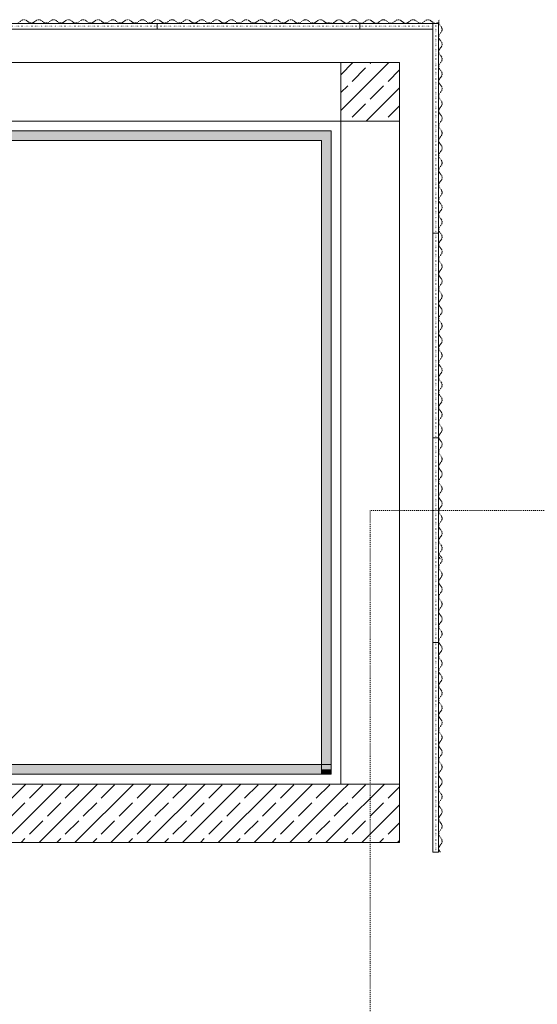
# Model space of a CAD drawing. Header units: centimetres. Extents: x -1589 to 108054, y -205274 to 31709.
# Tile 95 of 256: x 1388 to 1653, y 8342 to 8847. Entities that reach past the tile are written whole.
import ezdxf

# ---------------------------------------------------------------- set-up
doc = ezdxf.new("R2010")
doc.units = ezdxf.units.CM
doc.header["$LTSCALE"] = 0.01
doc.header["$MEASUREMENT"] = 0
for name, pattern in [('11108-COL-C310_XMODEL$0$HIDDEN', [0.375, 0.25, -0.125]), ('Krawędzie ukryte', [27, 20, -7]), ('Kropkowana', [63.499999, 0, -63.499999]), ('Przerywana długa', [100, 50, -50]), ('Wipeout_Contour', [100, 0, -100])]:
    doc.linetypes.add(name, pattern=pattern)
for name, color, linetype in [('2_barierki.K_IR', 7, 'Continuous'), ('2_schody.K_IR', 7, 'Continuous'), ('2_słupy.K_IR', 7, 'Continuous'), ('2_ściana dekoracyjna 3', 7, 'Continuous'), ('2_ściana dekoracyjna 31.K_IR', 7, 'Continuous'), ('2_ściany.K_IR', 7, 'Continuous'), ('3_linii 2D .K_IR', 7, 'Continuous'), ('5_opisy.K_IR', 7, 'Continuous')]:
    doc.layers.add(name, color=color, linetype=linetype)
pattern_1 = [(45, (2e-13, 6678.003), (-9.19239, 9.19239), []), (45, (-4.596, 6682.599), (-9.19239, 9.19239), [9.75, -3.25])]

msp = doc.modelspace()

# ---------------------------------------------------------------- hatches: boundary and pattern name
at = {"layer": '2_barierki.K_IR', "linetype": 'Continuous', "lineweight": 5}
for points in [[(1377.35849, 8789.86052), (1377.35839, 8784.86052), (1542.3586, 8784.85694), (1547.3586, 8789.85683)], [(1377.35849, 8789.86052), (1377.35839, 8784.86052), (1542.3586, 8784.85694), (1547.3586, 8789.85683)], [(1547.3586, 8789.85683), (1542.3586, 8784.85694), (1542.3586, 8462.35556), (1547.3586, 8462.35556)], [(1547.3586, 8789.85683), (1542.3586, 8784.85694), (1542.3586, 8459.85556), (1547.3586, 8459.85556)], [(1379.8586, 8464.85556), (1379.8586, 8459.85556), (1547.3586, 8459.85556), (1547.3586, 8464.85556)], [(1547.3586, 8462.35556), (1542.3586, 8462.35556), (1542.3586, 8459.85556), (1547.3586, 8459.85556)]]:
    msp.add_hatch(color=8, dxfattribs=at).paths.add_polyline_path(points)
at = {"layer": '2_słupy.K_IR', "linetype": 'Continuous', "lineweight": 5}
h = msp.add_hatch(dxfattribs=at)
h.set_pattern_fill('Beton zbrojony', color=8, style=0, pattern_type=2)
h.set_pattern_definition(pattern_1)
h.paths.add_polyline_path([(1552.35861, 8454.85555), (1552.35861, 8424.85555), (1582.35861, 8424.85555), (1582.35861, 8454.85555)])
at = {"layer": '2_ściany.K_IR', "linetype": 'Continuous', "lineweight": 5}
h = msp.add_hatch(dxfattribs=at)
h.set_pattern_fill('Beton zbrojony', color=8, style=0, pattern_type=2)
h.set_pattern_definition(pattern_1)
h.paths.add_polyline_path([(932.3586, 8424.85556), (1552.3586, 8424.85556), (1552.3586, 8454.85556), (932.3586, 8454.85556)])

# ---------------------------------------------------------------- linework, layer by layer
at = {"layer": '2_barierki.K_IR', "color": 8, "linetype": 'Continuous', "lineweight": 5}
for p, q in [((1547.3586, 8789.85683), (1377.35849, 8789.86052)), ((1547.3586, 8462.35556), (1547.3586, 8789.85683)), ((1377.35839, 8784.86052), (1542.3586, 8784.85694)), ((1542.3586, 8784.85694), (1542.3586, 8462.35556)), ((1547.3586, 8464.85556), (1379.8586, 8464.85556)), ((1547.3586, 8459.85556), (1547.3586, 8464.85556)), ((1379.8586, 8459.85556), (1547.3586, 8459.85556)), ((1542.3586, 8462.35556), (1542.3586, 8459.85556)), ((1542.3586, 8459.85556), (1547.3586, 8459.85556)), ((1547.3586, 8459.85556), (1547.3586, 8462.35556))]:
    msp.add_line(p, q, dxfattribs=at)
at = {"layer": '2_barierki.K_IR', "color": 8, "linetype": 'Krawędzie ukryte', "lineweight": 5}
for p, q in [((1547.3586, 8789.85683), (1377.35849, 8789.86052)), ((1547.3586, 8459.85556), (1547.3586, 8789.85683)), ((1377.35839, 8784.86052), (1542.3586, 8784.85694)), ((1542.3586, 8784.85694), (1542.3586, 8459.85556)), ((1542.3586, 8459.85556), (1547.3586, 8459.85556))]:
    msp.add_line(p, q, dxfattribs=at)
at = {"layer": '2_schody.K_IR', "color": 8, "linetype": 'Continuous', "lineweight": 5, "flags": 128}
msp.add_lwpolyline([(1377.3586, 8794.85673), (1377.3586, 8454.85556), (1552.3586, 8454.85556), (1552.3586, 8794.85673)], close=True, dxfattribs=at)
at = {"layer": '2_słupy.K_IR', "color": 8, "linetype": 'Continuous', "lineweight": 5, "flags": 128}
msp.add_lwpolyline([(1552.35861, 8424.85555), (1582.35861, 8424.85555), (1582.35861, 8454.85555), (1552.35861, 8454.85555)], dxfattribs=at)
at = {"layer": '2_ściana dekoracyjna 3', "color": 8, "linetype": 'Kropkowana', "lineweight": 5}
for p, q in [((1599.44339, 8843.47471), (1145.3586, 8843.47471)), ((1600.94339, 8419.85556), (1600.94339, 8844.97471))]:
    msp.add_line(p, q, dxfattribs=at)
at = {"layer": '2_ściana dekoracyjna 3', "color": 8, "linetype": 'Continuous', "lineweight": 5}
for p, q in [((1354.21682, 8844.97471), (1458.12638, 8844.97471)), ((1458.12638, 8841.97471), (1458.12638, 8844.97471)), ((1458.12638, 8844.97471), (1562.03594, 8844.97471)), ((1562.03594, 8841.97471), (1562.03594, 8844.97471)), ((1562.03594, 8844.97471), (1580.22012, 8844.97471)), ((1580.22012, 8844.97471), (1599.44339, 8844.97471)), ((1602.44339, 8844.97471), (1599.44339, 8844.97471)), ((1599.44339, 8844.97471), (1599.44339, 8789.86668)), ((1599.44339, 8841.97471), (1599.44339, 8844.97471)), ((1602.44339, 8844.97471), (1602.44339, 8789.86668)), ((1354.21682, 8841.97471), (1458.12638, 8841.97471)), ((1458.12638, 8841.97471), (1562.03594, 8841.97471)), ((1562.03594, 8841.97471), (1580.22012, 8841.97471)), ((1580.22012, 8841.97471), (1599.44339, 8841.97471)), ((1599.44339, 8789.86662), (1599.44339, 8737.38283)), ((1602.44339, 8789.86662), (1602.44339, 8737.38283)), ((1602.44339, 8737.38283), (1599.44339, 8737.38283)), ((1599.44339, 8737.38283), (1599.44339, 8632.41513)), ((1602.44339, 8737.38283), (1602.44339, 8632.41513)), ((1602.44339, 8632.41513), (1599.44339, 8632.41513)), ((1599.44339, 8632.41513), (1599.44339, 8527.44744)), ((1602.44339, 8632.41513), (1602.44339, 8527.44744)), ((1599.44339, 8527.44744), (1599.44339, 8474.96364)), ((1602.44339, 8527.44744), (1599.44339, 8527.44744)), ((1602.44339, 8527.44744), (1602.44339, 8474.96364)), ((1599.44339, 8474.96359), (1599.44339, 8419.85556)), ((1602.44339, 8474.96359), (1602.44339, 8419.85556)), ((1602.44339, 8419.85556), (1599.44339, 8419.85556))]:
    msp.add_line(p, q, dxfattribs=at)
at = {"layer": '2_ściana dekoracyjna 3', "color": 8, "linetype": '11108-COL-C310_XMODEL$0$HIDDEN', "lineweight": 5}
for p, q in [((1546.86912, 8845.16274), (1546.46767, 8845.43144)), ((1548.29658, 8845.16274), (1546.86912, 8845.16274)), ((1549.48285, 8845.95673), (1548.29658, 8845.16274)), ((1550.33166, 8846.62035), (1549.48285, 8845.95673)), ((1551.38285, 8846.85673), (1550.33166, 8846.62035)), ((1552.43404, 8846.62035), (1551.38285, 8846.85673)), ((1553.28285, 8845.95673), (1552.43404, 8846.62035)), ((1554.46912, 8845.16274), (1553.28285, 8845.95673)), ((1555.89658, 8845.16274), (1554.46912, 8845.16274)), ((1557.08285, 8845.95673), (1555.89658, 8845.16274)), ((1557.93166, 8846.62035), (1557.08285, 8845.95673)), ((1558.98285, 8846.85673), (1557.93166, 8846.62035)), ((1560.03404, 8846.62035), (1558.98285, 8846.85673)), ((1560.88285, 8845.95673), (1560.03404, 8846.62035)), ((1562.06912, 8845.16274), (1560.88285, 8845.95673)), ((1563.49658, 8845.16274), (1562.06912, 8845.16274)), ((1564.68285, 8845.95673), (1563.49658, 8845.16274)), ((1565.53166, 8846.62035), (1564.68285, 8845.95673)), ((1566.58285, 8846.85673), (1565.53166, 8846.62035)), ((1567.63404, 8846.62035), (1566.58285, 8846.85673)), ((1568.48285, 8845.95673), (1567.63404, 8846.62035)), ((1569.66912, 8845.16274), (1568.48285, 8845.95673)), ((1571.09658, 8845.16274), (1569.66912, 8845.16274)), ((1572.28285, 8845.95673), (1571.09658, 8845.16274)), ((1573.13166, 8846.62035), (1572.28285, 8845.95673)), ((1574.18285, 8846.85673), (1573.13166, 8846.62035)), ((1575.23404, 8846.62035), (1574.18285, 8846.85673)), ((1576.08285, 8845.95673), (1575.23404, 8846.62035)), ((1577.26912, 8845.16274), (1576.08285, 8845.95673)), ((1578.69658, 8845.16274), (1577.26912, 8845.16274)), ((1579.88285, 8845.95673), (1578.69658, 8845.16274)), ((1580.73166, 8846.62035), (1579.88285, 8845.95673)), ((1581.78285, 8846.85673), (1580.73166, 8846.62035)), ((1582.83404, 8846.62035), (1581.78285, 8846.85673)), ((1583.68285, 8845.95673), (1582.83404, 8846.62035)), ((1584.86912, 8845.16274), (1583.68285, 8845.95673)), ((1586.29658, 8845.16274), (1584.86912, 8845.16274)), ((1587.48285, 8845.95673), (1586.29658, 8845.16274)), ((1588.33166, 8846.62035), (1587.48285, 8845.95673)), ((1589.38285, 8846.85673), (1588.33166, 8846.62035)), ((1590.43404, 8846.62035), (1589.38285, 8846.85673)), ((1591.28285, 8845.95673), (1590.43404, 8846.62035)), ((1592.46912, 8845.16274), (1591.28285, 8845.95673)), ((1593.89658, 8845.16274), (1592.46912, 8845.16274)), ((1595.08285, 8845.95673), (1593.89658, 8845.16274)), ((1595.93166, 8846.62035), (1595.08285, 8845.95673)), ((1596.98285, 8846.85673), (1595.93166, 8846.62035)), ((1598.03404, 8846.62035), (1596.98285, 8846.85673)), ((1598.88285, 8845.95673), (1598.03404, 8846.62035)), ((1600.06912, 8845.16274), (1598.88285, 8845.95673)), ((1601.49658, 8845.16274), (1600.06912, 8845.16274)), ((1602.58759, 8845.89296), (1601.49658, 8845.16274)), ((1602.89573, 8846.85673), (1602.58442, 8846.39161)), ((1602.58442, 8846.39161), (1602.58442, 8844.96415)), ((1602.58442, 8844.96415), (1603.37841, 8843.77788)), ((1603.37841, 8843.77788), (1604.04203, 8842.92907)), ((1604.04203, 8842.92907), (1604.27841, 8841.87788)), ((1603.37841, 8839.97788), (1602.58442, 8838.79161)), ((1602.58442, 8838.79161), (1602.58442, 8837.36415)), ((1602.58442, 8837.36415), (1603.37841, 8836.17788)), ((1604.04203, 8840.82669), (1603.37841, 8839.97788)), ((1604.27841, 8841.87788), (1604.04203, 8840.82669)), ((1603.37841, 8832.37788), (1602.58442, 8831.19161)), ((1603.37841, 8836.17788), (1604.04203, 8835.32907)), ((1604.04203, 8833.22669), (1603.37841, 8832.37788)), ((1604.04203, 8835.32907), (1604.27841, 8834.27788)), ((1604.27841, 8834.27788), (1604.04203, 8833.22669)), ((1602.58442, 8831.19161), (1602.58442, 8829.76415)), ((1602.58442, 8829.76415), (1603.37841, 8828.57788)), ((1603.37841, 8828.57788), (1604.04203, 8827.72907)), ((1604.04203, 8827.72907), (1604.27841, 8826.67788)), ((1603.37841, 8824.77788), (1602.58442, 8823.59161)), ((1602.58442, 8823.59161), (1602.58442, 8822.16415)), ((1602.58442, 8822.16415), (1603.37841, 8820.97788)), ((1604.04203, 8825.62669), (1603.37841, 8824.77788)), ((1604.27841, 8826.67788), (1604.04203, 8825.62669)), ((1603.37841, 8817.17788), (1602.58442, 8815.99161)), ((1603.37841, 8820.97788), (1604.04203, 8820.12907)), ((1604.04203, 8818.02669), (1603.37841, 8817.17788)), ((1604.04203, 8820.12907), (1604.27841, 8819.07788)), ((1604.27841, 8819.07788), (1604.04203, 8818.02669)), ((1602.58442, 8815.99161), (1602.58442, 8814.56415)), ((1602.58442, 8814.56415), (1603.37841, 8813.37788)), ((1603.37841, 8813.37788), (1604.04203, 8812.52907)), ((1604.04203, 8812.52907), (1604.27841, 8811.47788)), ((1603.37841, 8809.57788), (1602.58442, 8808.39161)), ((1602.58442, 8808.39161), (1602.58442, 8806.96415)), ((1602.58442, 8806.96415), (1603.37841, 8805.77788)), ((1604.04203, 8810.42669), (1603.37841, 8809.57788)), ((1604.27841, 8811.47788), (1604.04203, 8810.42669)), ((1603.37841, 8801.97788), (1602.58442, 8800.79161)), ((1603.37841, 8805.77788), (1604.04203, 8804.92907)), ((1604.04203, 8802.82669), (1603.37841, 8801.97788)), ((1604.04203, 8804.92907), (1604.27841, 8803.87788)), ((1604.27841, 8803.87788), (1604.04203, 8802.82669)), ((1602.58442, 8800.79161), (1602.58442, 8799.36415)), ((1602.58442, 8799.36415), (1603.37841, 8798.17788)), ((1603.37841, 8798.17788), (1604.04203, 8797.32907)), ((1604.04203, 8797.32907), (1604.27841, 8796.27788)), ((1603.37841, 8794.37788), (1602.58442, 8793.19161)), ((1602.58442, 8793.19161), (1602.58442, 8791.76415)), ((1602.58442, 8791.76415), (1603.37841, 8790.57788)), ((1604.04203, 8795.22669), (1603.37841, 8794.37788)), ((1604.27841, 8796.27788), (1604.04203, 8795.22669)), ((1603.37841, 8786.77788), (1602.58442, 8785.59161)), ((1603.37841, 8790.57788), (1604.04203, 8789.72907)), ((1604.04203, 8787.62669), (1603.37841, 8786.77788)), ((1604.04203, 8789.72907), (1604.27841, 8788.67788)), ((1604.27841, 8788.67788), (1604.04203, 8787.62669)), ((1602.58442, 8785.59161), (1602.58442, 8784.16415)), ((1602.58442, 8784.16415), (1603.37841, 8782.97788)), ((1603.37841, 8782.97788), (1604.04203, 8782.12907)), ((1604.04203, 8782.12907), (1604.27841, 8781.07788)), ((1603.37841, 8779.17788), (1602.58442, 8777.99161)), ((1602.58442, 8777.99161), (1602.58442, 8776.56415)), ((1602.58442, 8776.56415), (1603.37841, 8775.37788)), ((1604.04203, 8780.02669), (1603.37841, 8779.17788)), ((1604.27841, 8781.07788), (1604.04203, 8780.02669)), ((1603.37841, 8771.57788), (1602.58442, 8770.39161)), ((1603.37841, 8775.37788), (1604.04203, 8774.52907)), ((1604.04203, 8772.42669), (1603.37841, 8771.57788)), ((1604.04203, 8774.52907), (1604.27841, 8773.47788)), ((1604.27841, 8773.47788), (1604.04203, 8772.42669)), ((1602.58442, 8770.39161), (1602.58442, 8768.96415)), ((1602.58442, 8768.96415), (1603.37841, 8767.77788)), ((1603.37841, 8767.77788), (1604.04203, 8766.92907)), ((1604.04203, 8766.92907), (1604.27841, 8765.87788)), ((1603.37841, 8763.97788), (1602.58442, 8762.79161)), ((1602.58442, 8762.79161), (1602.58442, 8761.36415)), ((1604.04203, 8764.82669), (1603.37841, 8763.97788)), ((1604.27841, 8765.87788), (1604.04203, 8764.82669)), ((1602.58442, 8761.36415), (1603.37841, 8760.17788)), ((1603.37841, 8756.37788), (1602.58442, 8755.19161)), ((1603.37841, 8760.17788), (1604.04203, 8759.32907)), ((1604.04203, 8757.22669), (1603.37841, 8756.37788)), ((1604.04203, 8759.32907), (1604.27841, 8758.27788)), ((1604.27841, 8758.27788), (1604.04203, 8757.22669)), ((1602.58442, 8755.19161), (1602.58442, 8753.76415)), ((1602.58442, 8753.76415), (1603.37841, 8752.57788)), ((1603.37841, 8752.57788), (1604.04203, 8751.72907)), ((1604.04203, 8751.72907), (1604.27841, 8750.67788)), ((1603.37841, 8748.77788), (1602.58442, 8747.59161)), ((1602.58442, 8747.59161), (1602.58442, 8746.16415)), ((1604.04203, 8749.62669), (1603.37841, 8748.77788)), ((1604.27841, 8750.67788), (1604.04203, 8749.62669)), ((1602.58442, 8746.16415), (1603.37841, 8744.97788)), ((1603.37841, 8744.97788), (1604.04203, 8744.12907)), ((1604.04203, 8742.02669), (1603.37841, 8741.17788)), ((1604.04203, 8744.12907), (1604.27841, 8743.07788)), ((1604.27841, 8743.07788), (1604.04203, 8742.02669)), ((1603.37841, 8741.17788), (1602.58442, 8739.99161)), ((1602.58442, 8739.99161), (1602.58442, 8738.56415)), ((1602.58442, 8738.56415), (1603.37841, 8737.37788)), ((1603.37841, 8737.37788), (1604.04203, 8736.52907)), ((1604.04203, 8736.52907), (1604.27841, 8735.47788)), ((1603.37841, 8733.57788), (1602.58442, 8732.39161)), ((1602.58442, 8732.39161), (1602.58442, 8730.96415)), ((1604.04203, 8734.42669), (1603.37841, 8733.57788)), ((1604.27841, 8735.47788), (1604.04203, 8734.42669)), ((1602.58442, 8730.96415), (1603.37841, 8729.77788)), ((1603.37841, 8729.77788), (1604.04203, 8728.92907)), ((1604.04203, 8726.82669), (1603.37841, 8725.97788)), ((1604.04203, 8728.92907), (1604.27841, 8727.87788)), ((1604.27841, 8727.87788), (1604.04203, 8726.82669)), ((1603.37841, 8725.97788), (1602.58442, 8724.79161)), ((1602.58442, 8724.79161), (1602.58442, 8723.36415)), ((1602.58442, 8723.36415), (1603.37841, 8722.17788)), ((1603.37841, 8722.17788), (1604.04203, 8721.32907)), ((1604.04203, 8721.32907), (1604.27841, 8720.27788)), ((1603.37841, 8718.37788), (1602.58442, 8717.19161)), ((1602.58442, 8717.19161), (1602.58442, 8715.76415)), ((1604.04203, 8719.22669), (1603.37841, 8718.37788)), ((1604.27841, 8720.27788), (1604.04203, 8719.22669)), ((1602.58442, 8715.76415), (1603.37841, 8714.57788)), ((1603.37841, 8714.57788), (1604.04203, 8713.72907)), ((1604.04203, 8711.62669), (1603.37841, 8710.77788)), ((1604.04203, 8713.72907), (1604.27841, 8712.67788)), ((1604.27841, 8712.67788), (1604.04203, 8711.62669)), ((1603.37841, 8710.77788), (1602.58442, 8709.59161)), ((1602.58442, 8709.59161), (1602.58442, 8708.16415)), ((1602.58442, 8708.16415), (1603.37841, 8706.97788)), ((1603.37841, 8706.97788), (1604.04203, 8706.12907)), ((1604.04203, 8706.12907), (1604.27841, 8705.07788)), ((1603.37841, 8703.17788), (1602.58442, 8701.99161)), ((1602.58442, 8701.99161), (1602.58442, 8700.56415)), ((1604.04203, 8704.02669), (1603.37841, 8703.17788)), ((1604.27841, 8705.07788), (1604.04203, 8704.02669)), ((1602.58442, 8700.56415), (1603.37841, 8699.37788)), ((1603.37841, 8699.37788), (1604.04203, 8698.52907)), ((1604.04203, 8696.42669), (1603.37841, 8695.57788)), ((1604.04203, 8698.52907), (1604.27841, 8697.47788)), ((1604.27841, 8697.47788), (1604.04203, 8696.42669)), ((1603.37841, 8695.57788), (1602.58442, 8694.39161)), ((1602.58442, 8694.39161), (1602.58442, 8692.96415)), ((1602.58442, 8692.96415), (1603.37841, 8691.77788)), ((1603.37841, 8691.77788), (1604.04203, 8690.92907)), ((1604.04203, 8690.92907), (1604.27841, 8689.87788)), ((1603.37841, 8687.97788), (1602.58442, 8686.79161)), ((1602.58442, 8686.79161), (1602.58442, 8685.36415)), ((1604.04203, 8688.82669), (1603.37841, 8687.97788)), ((1604.27841, 8689.87788), (1604.04203, 8688.82669)), ((1602.58442, 8685.36415), (1603.37841, 8684.17788)), ((1603.37841, 8684.17788), (1604.04203, 8683.32907)), ((1604.04203, 8681.22669), (1603.37841, 8680.37788)), ((1604.04203, 8683.32907), (1604.27841, 8682.27788)), ((1604.27841, 8682.27788), (1604.04203, 8681.22669)), ((1603.37841, 8680.37788), (1602.58442, 8679.19161)), ((1602.58442, 8679.19161), (1602.58442, 8677.76415)), ((1602.58442, 8677.76415), (1603.37841, 8676.57788)), ((1603.37841, 8676.57788), (1604.04203, 8675.72907)), ((1604.04203, 8675.72907), (1604.27841, 8674.67788)), ((1603.37841, 8672.77788), (1602.58442, 8671.59161)), ((1602.58442, 8671.59161), (1602.58442, 8670.16415)), ((1604.04203, 8673.62669), (1603.37841, 8672.77788)), ((1604.27841, 8674.67788), (1604.04203, 8673.62669)), ((1602.58442, 8670.16415), (1603.37841, 8668.97788)), ((1603.37841, 8668.97788), (1604.04203, 8668.12907)), ((1604.04203, 8666.02669), (1603.37841, 8665.17788)), ((1604.04203, 8668.12907), (1604.27841, 8667.07788)), ((1604.27841, 8667.07788), (1604.04203, 8666.02669)), ((1603.37841, 8665.17788), (1602.58442, 8663.99161)), ((1602.58442, 8663.99161), (1602.58442, 8662.56415)), ((1602.58442, 8662.56415), (1603.37841, 8661.37788)), ((1603.37841, 8661.37788), (1604.04203, 8660.52907)), ((1604.04203, 8660.52907), (1604.27841, 8659.47788)), ((1603.37841, 8657.57788), (1602.58442, 8656.39161)), ((1602.58442, 8656.39161), (1602.58442, 8654.96415)), ((1604.04203, 8658.42669), (1603.37841, 8657.57788)), ((1604.27841, 8659.47788), (1604.04203, 8658.42669)), ((1602.58442, 8654.96415), (1603.37841, 8653.77788)), ((1603.37841, 8653.77788), (1604.04203, 8652.92907)), ((1604.04203, 8650.82669), (1603.37841, 8649.97788)), ((1604.04203, 8652.92907), (1604.27841, 8651.87788)), ((1604.27841, 8651.87788), (1604.04203, 8650.82669)), ((1603.37841, 8649.97788), (1602.58442, 8648.79161)), ((1602.58442, 8648.79161), (1602.58442, 8647.36415)), ((1602.58442, 8647.36415), (1603.37841, 8646.17788)), ((1603.37841, 8646.17788), (1604.04203, 8645.32907)), ((1604.04203, 8645.32907), (1604.27841, 8644.27788)), ((1603.37841, 8642.37788), (1602.58442, 8641.19161)), ((1602.58442, 8641.19161), (1602.58442, 8639.76415)), ((1604.04203, 8643.22669), (1603.37841, 8642.37788)), ((1604.27841, 8644.27788), (1604.04203, 8643.22669)), ((1602.58442, 8639.76415), (1603.37841, 8638.57788)), ((1603.37841, 8638.57788), (1604.04203, 8637.72907)), ((1604.04203, 8635.62669), (1603.37841, 8634.77788)), ((1604.04203, 8637.72907), (1604.27841, 8636.67788)), ((1604.27841, 8636.67788), (1604.04203, 8635.62669)), ((1603.37841, 8634.77788), (1602.58442, 8633.59161)), ((1602.58442, 8633.59161), (1602.58442, 8632.16415)), ((1602.58442, 8632.16415), (1603.37841, 8630.97788)), ((1603.37841, 8630.97788), (1604.04203, 8630.12907)), ((1604.04203, 8630.12907), (1604.27841, 8629.07788)), ((1603.37841, 8627.17788), (1602.58442, 8625.99161)), ((1602.58442, 8625.99161), (1602.58442, 8624.56415)), ((1604.04203, 8628.02669), (1603.37841, 8627.17788)), ((1604.27841, 8629.07788), (1604.04203, 8628.02669)), ((1602.58442, 8624.56415), (1603.37841, 8623.37788)), ((1603.37841, 8623.37788), (1604.04203, 8622.52907)), ((1604.04203, 8620.42669), (1603.37841, 8619.57788)), ((1604.04203, 8622.52907), (1604.27841, 8621.47788)), ((1604.27841, 8621.47788), (1604.04203, 8620.42669)), ((1603.37841, 8619.57788), (1602.58442, 8618.39161)), ((1602.58442, 8618.39161), (1602.58442, 8616.96415)), ((1602.58442, 8616.96415), (1603.37841, 8615.77788)), ((1603.37841, 8615.77788), (1604.04203, 8614.92907)), ((1603.37841, 8611.97788), (1602.58442, 8610.79161)), ((1602.58442, 8610.79161), (1602.58442, 8609.36415)), ((1604.04203, 8612.82669), (1603.37841, 8611.97788)), ((1604.04203, 8614.92907), (1604.27841, 8613.87788)), ((1604.27841, 8613.87788), (1604.04203, 8612.82669)), ((1602.58442, 8609.36415), (1603.37841, 8608.17788)), ((1603.37841, 8608.17788), (1604.04203, 8607.32907)), ((1604.04203, 8605.22669), (1603.37841, 8604.37788)), ((1604.04203, 8607.32907), (1604.27841, 8606.27788)), ((1604.27841, 8606.27788), (1604.04203, 8605.22669)), ((1603.37841, 8604.37788), (1602.58442, 8603.19161)), ((1602.58442, 8603.19161), (1602.58442, 8601.76415)), ((1602.58442, 8601.76415), (1603.37841, 8600.57788)), ((1603.37841, 8600.57788), (1604.04203, 8599.72907)), ((1603.37841, 8596.77788), (1602.58442, 8595.59161)), ((1602.58442, 8595.59161), (1602.58442, 8594.16415)), ((1604.04203, 8597.62669), (1603.37841, 8596.77788)), ((1604.04203, 8599.72907), (1604.27841, 8598.67788)), ((1604.27841, 8598.67788), (1604.04203, 8597.62669)), ((1602.58442, 8594.16415), (1603.37841, 8592.97788)), ((1603.37841, 8592.97788), (1604.04203, 8592.12907)), ((1604.04203, 8590.02669), (1603.37841, 8589.17788)), ((1604.04203, 8592.12907), (1604.27841, 8591.07788)), ((1604.27841, 8591.07788), (1604.04203, 8590.02669)), ((1603.37841, 8589.17788), (1602.58442, 8587.99161)), ((1602.58442, 8587.99161), (1602.58442, 8586.56415)), ((1602.58442, 8586.56415), (1603.37841, 8585.37788)), ((1603.37841, 8585.37788), (1604.04203, 8584.52907)), ((1603.37841, 8581.57788), (1602.58442, 8580.39161)), ((1602.58442, 8580.39161), (1602.58442, 8578.96415)), ((1604.04203, 8582.42669), (1603.37841, 8581.57788)), ((1604.04203, 8584.52907), (1604.27841, 8583.47788)), ((1604.27841, 8583.47788), (1604.04203, 8582.42669)), ((1602.58442, 8578.96415), (1603.37841, 8577.77788)), ((1603.37841, 8577.77788), (1604.04203, 8576.92907)), ((1604.04203, 8574.82669), (1603.37841, 8573.97788)), ((1604.04203, 8576.92907), (1604.27841, 8575.87788)), ((1604.27841, 8575.87788), (1604.04203, 8574.82669)), ((1603.37841, 8573.97788), (1602.58442, 8572.79161)), ((1602.58442, 8572.79161), (1602.58442, 8571.36415)), ((1602.58442, 8571.36415), (1603.37841, 8570.17788)), ((1602.946, 8572.47181), (1603.37841, 8571.82575)), ((1603.37841, 8571.82575), (1604.04203, 8570.97694)), ((1603.37841, 8570.17788), (1603.40612, 8570.14244)), ((1604.04203, 8570.97694), (1604.27841, 8569.92575)), ((1604.27841, 8569.92575), (1604.04203, 8568.87456)), ((1603.37841, 8568.02575), (1602.58442, 8566.83949)), ((1602.58442, 8566.83949), (1602.58442, 8565.41202)), ((1602.58442, 8565.41202), (1603.37841, 8564.22575)), ((1604.04203, 8568.87456), (1603.37841, 8568.02575)), ((1603.37841, 8560.42575), (1602.58442, 8559.23949)), ((1603.37841, 8564.22575), (1604.04203, 8563.37694)), ((1604.04203, 8561.27456), (1603.37841, 8560.42575)), ((1604.04203, 8563.37694), (1604.27841, 8562.32575)), ((1604.27841, 8562.32575), (1604.04203, 8561.27456)), ((1602.58442, 8559.23949), (1602.58442, 8557.81202)), ((1602.58442, 8557.81202), (1603.37841, 8556.62575)), ((1603.37841, 8556.62575), (1604.04203, 8555.77694)), ((1604.04203, 8555.77694), (1604.27841, 8554.72575)), ((1604.27841, 8554.72575), (1604.04203, 8553.67456)), ((1603.37841, 8552.82575), (1602.58442, 8551.63949)), ((1602.58442, 8551.63949), (1602.58442, 8550.21202)), ((1602.58442, 8550.21202), (1603.37841, 8549.02575)), ((1604.04203, 8553.67456), (1603.37841, 8552.82575)), ((1603.37841, 8545.22575), (1602.58442, 8544.03949)), ((1603.37841, 8549.02575), (1604.04203, 8548.17694)), ((1604.04203, 8546.07456), (1603.37841, 8545.22575)), ((1604.04203, 8548.17694), (1604.27841, 8547.12575)), ((1604.27841, 8547.12575), (1604.04203, 8546.07456)), ((1602.58442, 8544.03949), (1602.58442, 8542.61202)), ((1602.58442, 8542.61202), (1603.37841, 8541.42575)), ((1603.37841, 8541.42575), (1604.04203, 8540.57694)), ((1604.04203, 8540.57694), (1604.27841, 8539.52575)), ((1604.27841, 8539.52575), (1604.04203, 8538.47456)), ((1603.37841, 8537.62575), (1602.58442, 8536.43949)), ((1602.58442, 8536.43949), (1602.58442, 8535.01202)), ((1602.58442, 8535.01202), (1603.37841, 8533.82575)), ((1604.04203, 8538.47456), (1603.37841, 8537.62575)), ((1603.37841, 8530.02575), (1602.58442, 8528.83949)), ((1603.37841, 8533.82575), (1604.04203, 8532.97694)), ((1604.04203, 8530.87456), (1603.37841, 8530.02575)), ((1604.04203, 8532.97694), (1604.27841, 8531.92575)), ((1604.27841, 8531.92575), (1604.04203, 8530.87456)), ((1602.58442, 8528.83949), (1602.58442, 8527.41202)), ((1602.58442, 8527.41202), (1603.37841, 8526.22575)), ((1603.37841, 8526.22575), (1604.04203, 8525.37694)), ((1604.04203, 8525.37694), (1604.27841, 8524.32575)), ((1604.27841, 8524.32575), (1604.04203, 8523.27456)), ((1603.37841, 8522.42575), (1602.58442, 8521.23949)), ((1602.58442, 8521.23949), (1602.58442, 8519.81202)), ((1602.58442, 8519.81202), (1603.37841, 8518.62575)), ((1604.04203, 8523.27456), (1603.37841, 8522.42575)), ((1603.37841, 8514.82575), (1602.58442, 8513.63949)), ((1603.37841, 8518.62575), (1604.04203, 8517.77694)), ((1604.04203, 8515.67456), (1603.37841, 8514.82575)), ((1604.04203, 8517.77694), (1604.27841, 8516.72575)), ((1604.27841, 8516.72575), (1604.04203, 8515.67456)), ((1602.58442, 8513.63949), (1602.58442, 8512.21202)), ((1602.58442, 8512.21202), (1603.37841, 8511.02575)), ((1603.37841, 8511.02575), (1604.04203, 8510.17694)), ((1604.04203, 8510.17694), (1604.27841, 8509.12575)), ((1604.27841, 8509.12575), (1604.04203, 8508.07456)), ((1603.37841, 8507.22575), (1602.58442, 8506.03949)), ((1602.58442, 8506.03949), (1602.58442, 8504.61202)), ((1602.58442, 8504.61202), (1603.37841, 8503.42575)), ((1604.04203, 8508.07456), (1603.37841, 8507.22575)), ((1603.37841, 8499.62575), (1602.58442, 8498.43949)), ((1603.37841, 8503.42575), (1604.04203, 8502.57694)), ((1604.04203, 8500.47456), (1603.37841, 8499.62575)), ((1604.04203, 8502.57694), (1604.27841, 8501.52575)), ((1604.27841, 8501.52575), (1604.04203, 8500.47456)), ((1602.58442, 8498.43949), (1602.58442, 8497.01202)), ((1602.58442, 8497.01202), (1603.37841, 8495.82575)), ((1603.37841, 8495.82575), (1604.04203, 8494.97694)), ((1604.04203, 8494.97694), (1604.27841, 8493.92575)), ((1604.27841, 8493.92575), (1604.04203, 8492.87456)), ((1603.37841, 8492.02575), (1602.58442, 8490.83949)), ((1602.58442, 8490.83949), (1602.58442, 8489.41202)), ((1602.58442, 8489.41202), (1603.37841, 8488.22575)), ((1604.04203, 8492.87456), (1603.37841, 8492.02575)), ((1603.37841, 8484.42575), (1602.58442, 8483.23949)), ((1603.37841, 8488.22575), (1604.04203, 8487.37694)), ((1604.04203, 8485.27456), (1603.37841, 8484.42575)), ((1604.04203, 8487.37694), (1604.27841, 8486.32575)), ((1604.27841, 8486.32575), (1604.04203, 8485.27456)), ((1602.58442, 8483.23949), (1602.58442, 8481.81202)), ((1602.58442, 8481.81202), (1603.37841, 8480.62575)), ((1603.37841, 8480.62575), (1604.04203, 8479.77694)), ((1604.04203, 8479.77694), (1604.27841, 8478.72575)), ((1604.27841, 8478.72575), (1604.04203, 8477.67456)), ((1603.37841, 8476.82575), (1602.58442, 8475.63949)), ((1602.58442, 8475.63949), (1602.58442, 8474.21202)), ((1602.58442, 8474.21202), (1603.37841, 8473.02575)), ((1604.04203, 8477.67456), (1603.37841, 8476.82575)), ((1603.37841, 8469.22575), (1602.58442, 8468.03949)), ((1603.37841, 8473.02575), (1604.04203, 8472.17694)), ((1604.04203, 8470.07456), (1603.37841, 8469.22575)), ((1604.04203, 8472.17694), (1604.27841, 8471.12575)), ((1604.27841, 8471.12575), (1604.04203, 8470.07456)), ((1602.58442, 8468.03949), (1602.58442, 8466.61202)), ((1602.58442, 8466.61202), (1603.37841, 8465.42575)), ((1603.37841, 8465.42575), (1604.04203, 8464.57694)), ((1604.04203, 8464.57694), (1604.27841, 8463.52575)), ((1604.27841, 8463.52575), (1604.04203, 8462.47456)), ((1603.37841, 8461.62575), (1602.58442, 8460.43949)), ((1602.58442, 8460.43949), (1602.58442, 8459.01202)), ((1602.58442, 8459.01202), (1603.37841, 8457.82575)), ((1604.04203, 8462.47456), (1603.37841, 8461.62575)), ((1603.37756, 8454.04244), (1602.58358, 8452.85618)), ((1604.04119, 8454.89125), (1603.37756, 8454.04244)), ((1603.37841, 8457.82575), (1604.04203, 8456.97694)), ((1604.13654, 8455.31531), (1604.04119, 8454.89125)), ((1604.04203, 8456.97694), (1604.27841, 8455.92575)), ((1604.27841, 8455.92575), (1604.14114, 8455.31531)), ((1602.58358, 8452.85618), (1602.58358, 8451.42871)), ((1602.58358, 8451.42871), (1603.37756, 8450.24244)), ((1603.37756, 8450.24244), (1604.04119, 8449.39363)), ((1604.04119, 8449.39363), (1604.27756, 8448.34244)), ((1604.27756, 8448.34244), (1604.04119, 8447.29125)), ((1603.37756, 8446.44244), (1602.58358, 8445.25618)), ((1602.58358, 8445.25618), (1602.58358, 8443.82871)), ((1602.58358, 8443.82871), (1603.37756, 8442.64244)), ((1604.04119, 8447.29125), (1603.37756, 8446.44244)), ((1603.37756, 8438.84244), (1602.58358, 8437.65618)), ((1603.37756, 8442.64244), (1604.04119, 8441.79363)), ((1604.04119, 8439.69125), (1603.37756, 8438.84244)), ((1604.04119, 8441.79363), (1604.27756, 8440.74244)), ((1604.27756, 8440.74244), (1604.04119, 8439.69125)), ((1602.58358, 8437.65618), (1602.58358, 8436.22871)), ((1602.58358, 8436.22871), (1603.37756, 8435.04244)), ((1603.37756, 8435.04244), (1604.04119, 8434.19363)), ((1604.04119, 8434.19363), (1604.27756, 8433.14244)), ((1603.37756, 8431.24244), (1602.58358, 8430.05618)), ((1602.58358, 8430.05618), (1602.58358, 8428.62871)), ((1602.58358, 8428.62871), (1603.37756, 8427.44244)), ((1604.04119, 8432.09125), (1603.37756, 8431.24244)), ((1604.27756, 8433.14244), (1604.04119, 8432.09125)), ((1603.37756, 8423.64244), (1602.58358, 8422.45618)), ((1603.37756, 8427.44244), (1604.04119, 8426.59363)), ((1604.04119, 8424.49125), (1603.37756, 8423.64244)), ((1604.04119, 8426.59363), (1604.27756, 8425.54244)), ((1604.27756, 8425.54244), (1604.04119, 8424.49125)), ((1602.58358, 8422.45618), (1602.58358, 8421.02871)), ((1602.58358, 8421.02871), (1603.36879, 8419.85556))]:
    msp.add_line(p, q, dxfattribs=at)
at = {"layer": '2_ściana dekoracyjna 31.K_IR', "color": 8, "linetype": '11108-COL-C310_XMODEL$0$HIDDEN', "lineweight": 5}
for p, q in [((1387.92828, 8845.97565), (1386.74201, 8845.18166)), ((1388.77709, 8846.63927), (1387.92828, 8845.97565)), ((1389.82828, 8846.87565), (1388.77709, 8846.63927)), ((1390.87947, 8846.63927), (1389.82828, 8846.87565)), ((1391.72828, 8845.97565), (1390.87947, 8846.63927)), ((1392.91455, 8845.18166), (1391.72828, 8845.97565)), ((1394.34201, 8845.18166), (1392.91455, 8845.18166)), ((1395.52828, 8845.97565), (1394.34201, 8845.18166)), ((1396.37709, 8846.63927), (1395.52828, 8845.97565)), ((1397.42828, 8846.87565), (1396.37709, 8846.63927)), ((1398.47947, 8846.63927), (1397.42828, 8846.87565)), ((1399.32828, 8845.97565), (1398.47947, 8846.63927)), ((1400.51455, 8845.18166), (1399.32828, 8845.97565)), ((1401.94201, 8845.18166), (1400.51455, 8845.18166)), ((1403.12828, 8845.97565), (1401.94201, 8845.18166)), ((1403.97709, 8846.63927), (1403.12828, 8845.97565)), ((1405.02828, 8846.87565), (1403.97709, 8846.63927)), ((1406.07947, 8846.63927), (1405.02828, 8846.87565)), ((1406.92828, 8845.97565), (1406.07947, 8846.63927)), ((1408.11455, 8845.18166), (1406.92828, 8845.97565)), ((1409.54201, 8845.18166), (1408.11455, 8845.18166)), ((1410.72828, 8845.97565), (1409.54201, 8845.18166)), ((1411.57709, 8846.63927), (1410.72828, 8845.97565)), ((1412.62828, 8846.87565), (1411.57709, 8846.63927)), ((1413.67947, 8846.63927), (1412.62828, 8846.87565)), ((1414.52828, 8845.97565), (1413.67947, 8846.63927)), ((1415.71455, 8845.18166), (1414.52828, 8845.97565)), ((1417.14201, 8845.18166), (1415.71455, 8845.18166)), ((1418.32828, 8845.97565), (1417.14201, 8845.18166)), ((1419.17709, 8846.63927), (1418.32828, 8845.97565)), ((1420.22828, 8846.87565), (1419.17709, 8846.63927)), ((1421.27947, 8846.63927), (1420.22828, 8846.87565)), ((1422.12828, 8845.97565), (1421.27947, 8846.63927)), ((1423.31455, 8845.18166), (1422.12828, 8845.97565)), ((1424.74201, 8845.18166), (1423.31455, 8845.18166)), ((1425.92828, 8845.97565), (1424.74201, 8845.18166)), ((1426.77709, 8846.63927), (1425.92828, 8845.97565)), ((1427.82828, 8846.87565), (1426.77709, 8846.63927)), ((1428.87947, 8846.63927), (1427.82828, 8846.87565)), ((1429.72828, 8845.97565), (1428.87947, 8846.63927)), ((1430.91455, 8845.18166), (1429.72828, 8845.97565)), ((1432.34201, 8845.18166), (1430.91455, 8845.18166)), ((1433.52828, 8845.97565), (1432.34201, 8845.18166)), ((1434.37709, 8846.63927), (1433.52828, 8845.97565)), ((1435.42828, 8846.87565), (1434.37709, 8846.63927)), ((1436.47947, 8846.63927), (1435.42828, 8846.87565)), ((1437.32828, 8845.97565), (1436.47947, 8846.63927)), ((1438.51455, 8845.18166), (1437.32828, 8845.97565)), ((1439.94201, 8845.18166), (1438.51455, 8845.18166)), ((1441.12828, 8845.97565), (1439.94201, 8845.18166)), ((1441.97709, 8846.63927), (1441.12828, 8845.97565)), ((1443.02828, 8846.87565), (1441.97709, 8846.63927)), ((1444.07947, 8846.63927), (1443.02828, 8846.87565)), ((1444.92828, 8845.97565), (1444.07947, 8846.63927)), ((1446.11455, 8845.18166), (1444.92828, 8845.97565)), ((1447.54201, 8845.18166), (1446.11455, 8845.18166)), ((1448.72828, 8845.97565), (1447.54201, 8845.18166)), ((1449.57709, 8846.63927), (1448.72828, 8845.97565)), ((1450.62828, 8846.87565), (1449.57709, 8846.63927)), ((1451.67947, 8846.63927), (1450.62828, 8846.87565)), ((1452.52828, 8845.97565), (1451.67947, 8846.63927)), ((1453.71455, 8845.18166), (1452.52828, 8845.97565)), ((1455.14201, 8845.18166), (1453.71455, 8845.18166)), ((1456.32828, 8845.97565), (1455.14201, 8845.18166)), ((1457.17709, 8846.63927), (1456.32828, 8845.97565)), ((1458.22828, 8846.87565), (1457.17709, 8846.63927)), ((1459.27947, 8846.63927), (1458.22828, 8846.87565)), ((1460.12828, 8845.97565), (1459.27947, 8846.63927)), ((1461.31455, 8845.18166), (1460.12828, 8845.97565)), ((1462.74201, 8845.18166), (1461.31455, 8845.18166)), ((1463.92828, 8845.97565), (1462.74201, 8845.18166)), ((1464.77709, 8846.63927), (1463.92828, 8845.97565)), ((1465.82828, 8846.87565), (1464.77709, 8846.63927)), ((1466.87947, 8846.63927), (1465.82828, 8846.87565)), ((1467.72828, 8845.97565), (1466.87947, 8846.63927)), ((1468.91455, 8845.18166), (1467.72828, 8845.97565)), ((1470.34201, 8845.18166), (1468.91455, 8845.18166)), ((1471.52828, 8845.97565), (1470.34201, 8845.18166)), ((1472.37709, 8846.63927), (1471.52828, 8845.97565)), ((1473.42828, 8846.87565), (1472.37709, 8846.63927)), ((1474.47947, 8846.63927), (1473.42828, 8846.87565)), ((1475.32828, 8845.97565), (1474.47947, 8846.63927)), ((1476.51455, 8845.18166), (1475.32828, 8845.97565)), ((1477.94201, 8845.18166), (1476.51455, 8845.18166)), ((1479.12828, 8845.97565), (1477.94201, 8845.18166)), ((1479.97709, 8846.63927), (1479.12828, 8845.97565)), ((1481.02828, 8846.87565), (1479.97709, 8846.63927)), ((1482.07947, 8846.63927), (1481.02828, 8846.87565)), ((1482.92828, 8845.97565), (1482.07947, 8846.63927)), ((1484.11455, 8845.18166), (1482.92828, 8845.97565)), ((1485.54201, 8845.18166), (1484.11455, 8845.18166)), ((1486.72828, 8845.97565), (1485.54201, 8845.18166)), ((1487.57709, 8846.63927), (1486.72828, 8845.97565)), ((1488.62828, 8846.87565), (1487.57709, 8846.63927)), ((1489.67947, 8846.63927), (1488.62828, 8846.87565)), ((1490.52828, 8845.97565), (1489.67947, 8846.63927)), ((1491.71455, 8845.18166), (1490.52828, 8845.97565)), ((1493.14201, 8845.18166), (1491.71455, 8845.18166)), ((1494.32828, 8845.97565), (1493.14201, 8845.18166)), ((1495.17709, 8846.63927), (1494.32828, 8845.97565)), ((1496.22828, 8846.87565), (1495.17709, 8846.63927)), ((1497.27947, 8846.63927), (1496.22828, 8846.87565)), ((1498.12828, 8845.97565), (1497.27947, 8846.63927)), ((1499.31455, 8845.18166), (1498.12828, 8845.97565)), ((1500.74201, 8845.18166), (1499.31455, 8845.18166)), ((1501.92828, 8845.97565), (1500.74201, 8845.18166)), ((1502.77709, 8846.63927), (1501.92828, 8845.97565)), ((1503.82828, 8846.87565), (1502.77709, 8846.63927)), ((1504.87947, 8846.63927), (1503.82828, 8846.87565)), ((1505.72828, 8845.97565), (1504.87947, 8846.63927)), ((1506.91455, 8845.18166), (1505.72828, 8845.97565)), ((1508.34201, 8845.18166), (1506.91455, 8845.18166)), ((1509.52828, 8845.97565), (1508.34201, 8845.18166)), ((1510.37709, 8846.63927), (1509.52828, 8845.97565)), ((1511.42828, 8846.87565), (1510.37709, 8846.63927)), ((1512.47947, 8846.63927), (1511.42828, 8846.87565)), ((1513.32828, 8845.97565), (1512.47947, 8846.63927)), ((1514.51455, 8845.18166), (1513.32828, 8845.97565)), ((1515.94201, 8845.18166), (1514.51455, 8845.18166)), ((1517.12828, 8845.97565), (1515.94201, 8845.18166)), ((1517.97709, 8846.63927), (1517.12828, 8845.97565)), ((1519.02828, 8846.87565), (1517.97709, 8846.63927)), ((1520.07947, 8846.63927), (1519.02828, 8846.87565)), ((1520.92828, 8845.97565), (1520.07947, 8846.63927)), ((1522.11455, 8845.18166), (1520.92828, 8845.97565)), ((1523.54201, 8845.18166), (1522.11455, 8845.18166)), ((1524.72828, 8845.97565), (1523.54201, 8845.18166)), ((1525.57709, 8846.63927), (1524.72828, 8845.97565)), ((1526.62828, 8846.87565), (1525.57709, 8846.63927)), ((1527.67947, 8846.63927), (1526.62828, 8846.87565)), ((1528.52828, 8845.97565), (1527.67947, 8846.63927)), ((1529.71455, 8845.18166), (1528.52828, 8845.97565)), ((1531.14201, 8845.18166), (1529.71455, 8845.18166)), ((1532.32828, 8845.97565), (1531.14201, 8845.18166)), ((1533.17709, 8846.63927), (1532.32828, 8845.97565)), ((1534.22828, 8846.87565), (1533.17709, 8846.63927)), ((1535.27947, 8846.63927), (1534.22828, 8846.87565)), ((1536.12828, 8845.97565), (1535.27947, 8846.63927)), ((1537.31455, 8845.18166), (1536.12828, 8845.97565)), ((1538.74201, 8845.18166), (1537.31455, 8845.18166)), ((1539.92828, 8845.97565), (1538.74201, 8845.18166)), ((1540.77709, 8846.63927), (1539.92828, 8845.97565)), ((1541.82828, 8846.87565), (1540.77709, 8846.63927)), ((1542.87947, 8846.63927), (1541.82828, 8846.87565)), ((1543.72828, 8845.97565), (1542.87947, 8846.63927)), ((1544.91455, 8845.18166), (1543.72828, 8845.97565)), ((1546.34201, 8845.18166), (1544.91455, 8845.18166)), ((1546.53259, 8845.30922), (1546.34201, 8845.18166))]:
    msp.add_line(p, q, dxfattribs=at)
at = {"layer": '2_ściany.K_IR', "color": 8, "linetype": 'Continuous', "lineweight": 5, "flags": 128}
for points in [[(1552.3586, 8454.85556), (932.3586, 8454.85556)], [(932.3586, 8424.85556), (1552.3586, 8424.85556)]]:
    msp.add_lwpolyline(points, dxfattribs=at)
at = {"layer": '3_linii 2D .K_IR', "color": 8, "linetype": 'Continuous', "lineweight": 5}
msp.add_line((1552.3586, 8424.85556), (952.3586, 8424.85556), dxfattribs=at)
at = {"layer": '5_opisy.K_IR', "color": 8, "linetype": 'Przerywana długa', "lineweight": 5}
msp.add_lwpolyline([(3066.13406, 7209.69862), (3066.2987, 7429.35135), (2686.32364, 8086.83609), (2028.71953, 8466.15769), (1717.36676, 8466.69183), (1717.36676, 8595.08166), (1567.3586, 8595.08166), (1567.36676, 8267.26495)], dxfattribs=at)

# ---------------------------------------------------------------- next in the draw order: wipeouts: each hides what was drawn before it
at = {"color": 8, "linetype": 'Wipeout_Contour', "lineweight": 5, "ltscale": 10584.233881}
msp.add_wipeout([(1552.3586, 8824.85673), (1552.3586, 8794.85673), (1582.3586, 8794.85673), (1582.3586, 8824.85673)], dxfattribs=at).dxf.layer = '2_słupy.K_IR'

# ---------------------------------------------------------------- next in the draw order: hatches: boundary and pattern name
at = {"layer": '2_słupy.K_IR', "linetype": 'Continuous', "lineweight": 5}
h = msp.add_hatch(dxfattribs=at)
h.set_pattern_fill('Beton zbrojony', color=8, style=0, pattern_type=2)
h.set_pattern_definition(pattern_1)
h.paths.add_polyline_path([(1552.3586, 8824.85673), (1552.3586, 8794.85673), (1582.3586, 8794.85673), (1582.3586, 8824.85673)])

# ---------------------------------------------------------------- next in the draw order: linework, layer by layer
at = {"layer": '2_słupy.K_IR', "color": 8, "linetype": 'Continuous', "lineweight": 5, "flags": 128}
msp.add_lwpolyline([(1552.3586, 8824.85673), (1582.3586, 8824.85673), (1582.3586, 8794.85673), (1552.3586, 8794.85673)], close=True, dxfattribs=at)
at = {"layer": '3_linii 2D .K_IR', "color": 8, "linetype": 'Continuous', "lineweight": 5}
for p, q in [((932.3586, 8824.85673), (1552.3586, 8824.85673)), ((1582.3586, 8794.85673), (1582.3586, 8454.85556))]:
    msp.add_line(p, q, dxfattribs=at)

doc.saveas('drawing.dxf')
